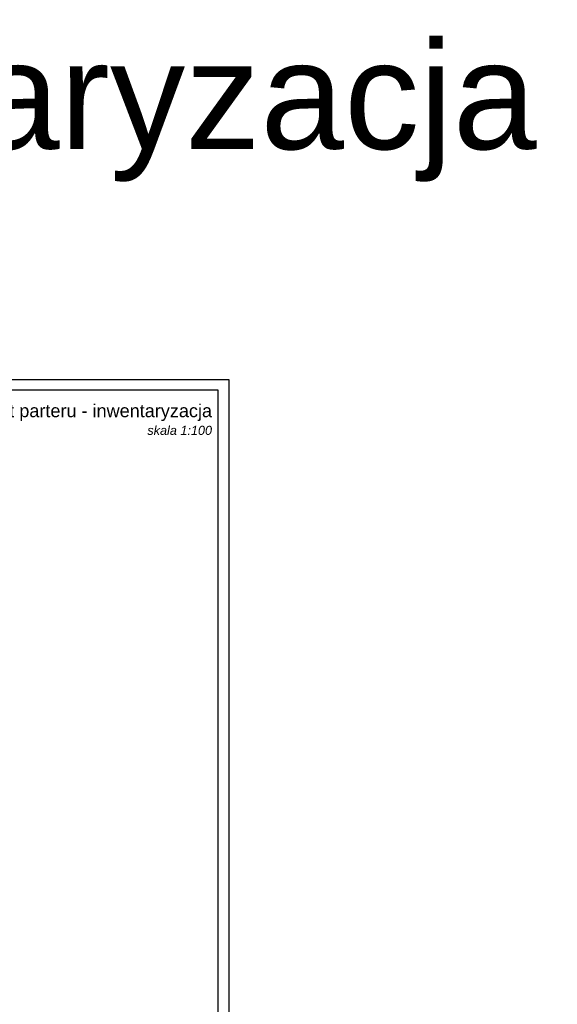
# Model space of a CAD drawing. Header units: millimetres. Extents: x 64838 to 107664, y -36848 to 0.
# Tile 70 of 109: x 82622 to 85117, y -29789 to -25223. Entities that reach past the tile are written whole.
import ezdxf

# ---------------------------------------------------------------- set-up
doc = ezdxf.new("R2010")
doc.units = ezdxf.units.MM
doc.layers.add('-TABELKA', color=2, linetype='Continuous')
doc.layers.add('e-cad_opisy', color=7, linetype='Continuous')
doc.layers.add('OPIS', color=7, linetype='Continuous', lineweight=5)
doc.styles.get("Standard").update_dxf_attribs({"font": 'arial.ttf'})

# ---------------------------------------------------------------- blocks, each defined once
blk = doc.blocks.new('A1_poziom')
for points in [[(0, 0), (0, 297), (25, 297), (25, 594), (841, 594), (841, 0)], [(30, 5), (836, 5), (836, 589), (30, 589)]]:
    blk.add_lwpolyline(points, close=True)

msp = doc.modelspace()

# ---------------------------------------------------------------- block references
at = {"layer": 'e-cad_opisy', "ltscale": 4, "xscale": 10, "yscale": 10, "zscale": 10}
msp.add_blockref('A1_poziom', (75182.18, -32831.02), dxfattribs=at)

# ---------------------------------------------------------------- texts
at = {"layer": '-TABELKA', "color": 4}
msp.add_text('Inwentaryzacja Jabłonowo Pom.', height=500, dxfattribs=at).set_placement((80361.7, -25823.1))
at = {"layer": 'OPIS', "insert": (82792.33, -27077.4, 0), "char_height": 60, "width": 1443.7083, "attachment_point": 5}
msp.add_mtext('\\pxqr;{\\C7;Rzut parteru - inwentaryzacja\\P\\fArial|b0|i1|c238|p34;\\H0.7x;skala 1:100}', dxfattribs=at)

doc.saveas('drawing.dxf')
